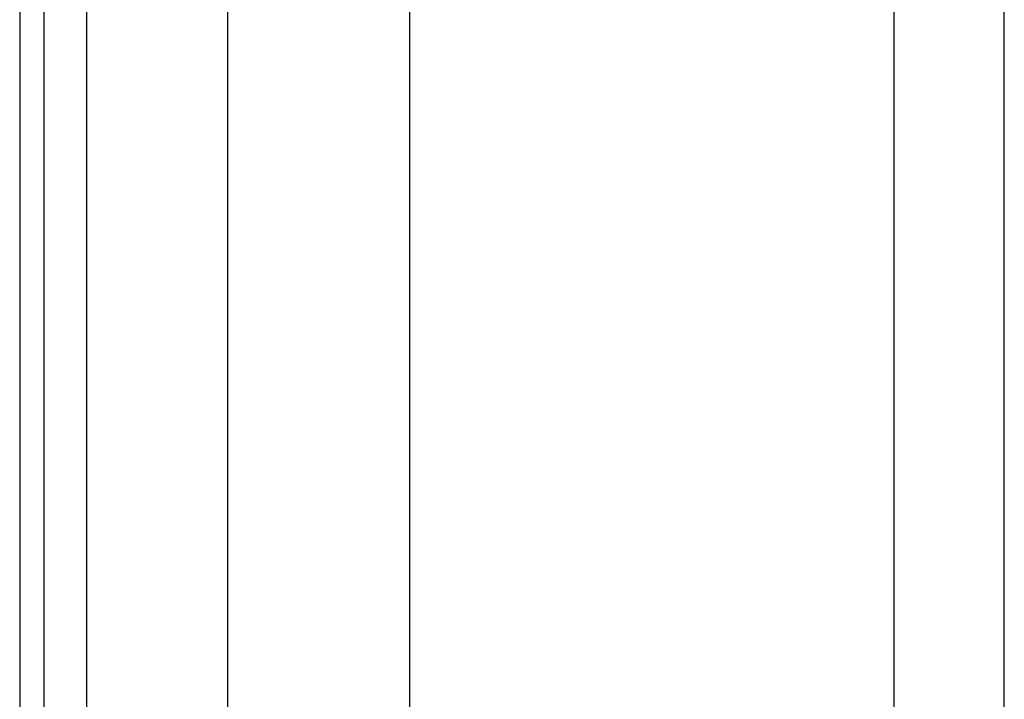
# Model space of a CAD drawing. Header units: inches. Extents: x 3 to 112, y 6 to 61.
# Tile 16 of 140: x 3.35 to 5.49, y 18.18 to 19.65. Entities that reach past the tile are written whole.
import ezdxf

# ---------------------------------------------------------------- set-up
doc = ezdxf.new("R2010")
doc.units = ezdxf.units.IN
doc.header["$MEASUREMENT"] = 0
doc.layers.add('Visible Edges(ANSI)', color=7, linetype='Continuous', lineweight=25)
doc.layers.add('Visible Tangent Edges(ANSI)', color=7, linetype='Continuous', lineweight=25)

msp = doc.modelspace()

# ---------------------------------------------------------------- linework, layer by layer
at = {"layer": 'Visible Edges(ANSI)'}
for p, q in [((3.3481, 43.0257), (3.3481, 13.5147)), ((3.4011, 13.5147), (3.4011, 43.0257)), ((3.8001, 18.0016), (3.8001, 38.5387)), ((4.1938, 38.5378), (4.1938, 18.0025)), ((5.4851, 16.3097), (5.4851, 20.1689)), ((5.2459, 17.8568), (5.2459, 20.0829))]:
    msp.add_line(p, q, dxfattribs=at)
at = {"layer": 'Visible Tangent Edges(ANSI)'}
msp.add_line((3.4941, 13.5147), (3.4941, 43.0257), dxfattribs=at)

doc.saveas('drawing.dxf')
